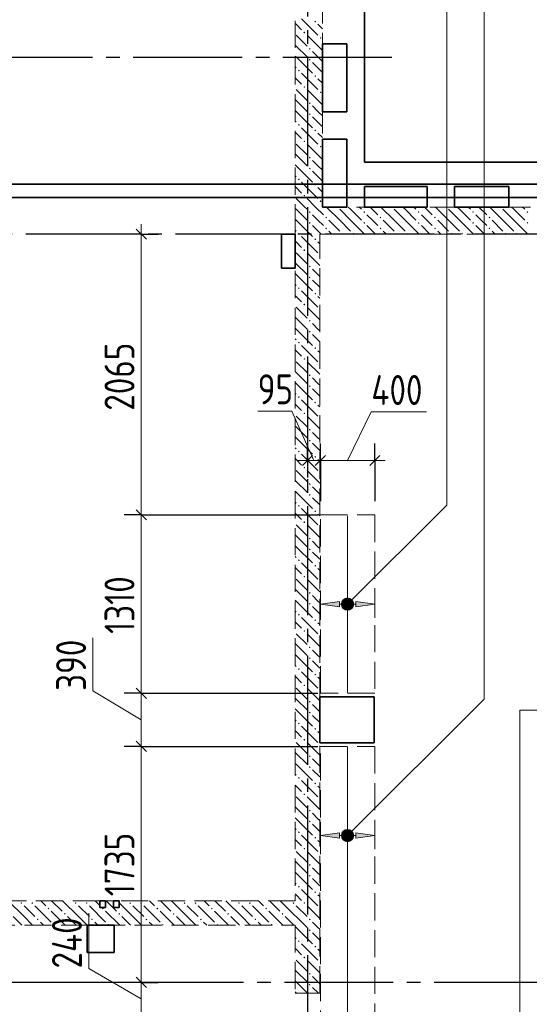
# Model space of a CAD drawing. Header units: millimetres. Extents: x 0 to 64958, y 0 to 42000.
# Tile 28 of 31: x 40565 to 44310, y 28639 to 35877. Entities that reach past the tile are written whole.
import ezdxf

# ---------------------------------------------------------------- set-up
doc = ezdxf.new("R2010")
doc.units = ezdxf.units.MM
doc.linetypes.add('______2', pattern=[270, 200, -70])
doc.linetypes.add('______5', pattern=[1100, 800, -100, 100, -100])
for name, color, linetype, lineweight in [('Standard', 7, 'Continuous', 25), ('ДОП Верх по У', 7, 'Continuous', 25), ('Оси', 40, '______5', 18), ('Позиционная метка номер позиции', 7, 'Continuous', 13), ('Примечания', 7, 'Continuous', 25)]:
    doc.layers.add(name, color=color, linetype=linetype, lineweight=lineweight)
doc.layers.add('ЖБ Перекрытие верхний уровень', color=7, linetype='Continuous', lineweight=25, true_color=0xe0e0ff)
doc.layers.add('ЖБ Стена верхний уровень', color=7, linetype='Continuous', lineweight=25, true_color=0x006e00)
doc.styles.add('GOST 2.304-81', font='txt')

msp = doc.modelspace()

# ---------------------------------------------------------------- hatches: boundary and pattern name
at = {"layer": 'ДОП Верх по У', "linetype": 'Continuous', "lineweight": 13, "transparency": 33554687}
for points in [[(42915, 31561), (42775, 31581), (42915, 31601)], [(42915, 29859), (42775, 29879), (42915, 29899)]]:
    msp.add_hatch(color=7, dxfattribs=at).paths.add_polyline_path(points, flags=16)
for points in [[(42942.7, 31562.2), (42942.7, 31599.7), (42937.5, 31581)], [(42942.7, 31599.7), (42956.2, 31548.7), (42956.2, 31613.2)], [(42942.7, 31599.7), (42942.7, 31562.2), (42956.2, 31548.7)], [(42956.2, 31613.2), (42975, 31543.5), (42975, 31618.5)], [(42956.2, 31613.2), (42956.2, 31548.7), (42975, 31543.5)], [(42975, 31618.5), (42975, 31543.5), (42993.7, 31548.7)], [(42975, 31618.5), (42993.7, 31548.7), (42993.7, 31613.2)], [(42993.7, 31613.2), (42993.7, 31548.7), (43007.2, 31562.2)], [(42993.7, 31613.2), (43007.2, 31562.2), (43007.2, 31599.7)], [(43007.2, 31599.7), (43007.2, 31562.2), (43012.5, 31581)], [(43035, 31561), (43175, 31581), (43035, 31601)], [(42942.7, 29860.2), (42942.7, 29897.7), (42937.5, 29879)], [(42942.7, 29897.7), (42956.2, 29846.7), (42956.2, 29911.2)], [(42942.7, 29897.7), (42942.7, 29860.2), (42956.2, 29846.7)], [(42956.2, 29911.2), (42975, 29841.5), (42975, 29916.5)], [(42956.2, 29911.2), (42956.2, 29846.7), (42975, 29841.5)], [(42975, 29916.5), (42975, 29841.5), (42993.7, 29846.7)], [(42975, 29916.5), (42993.7, 29846.7), (42993.7, 29911.2)], [(42993.7, 29911.2), (42993.7, 29846.7), (43007.2, 29860.2)], [(42993.7, 29911.2), (43007.2, 29860.2), (43007.2, 29897.7)], [(43007.2, 29897.7), (43007.2, 29860.2), (43012.5, 29879)], [(43035, 29859), (43175, 29879), (43035, 29899)]]:
    msp.add_hatch(color=7, dxfattribs=at).paths.add_polyline_path(points)
at = {"layer": 'ЖБ Стена верхний уровень', "linetype": 'Continuous', "lineweight": 18, "transparency": 33554687}
for points in [[(42730.5, 35863.1), (42737, 35869.6), (42743.5, 35863.1), (42737, 35856.6)], [(42650.5, 35783.1), (42657, 35789.6), (42663.5, 35783.1), (42657, 35776.6)], [(42770.5, 35743.1), (42777, 35749.6), (42783.4, 35743.1), (42777, 35736.6)], [(42690.5, 35663.1), (42696.9, 35669.6), (42703.4, 35663.1), (42696.9, 35656.6)], [(42690.5, 35583.1), (42696.9, 35589.6), (42703.4, 35583.1), (42696.9, 35576.6)], [(42610.4, 35503.1), (42616.9, 35509.6), (42623.4, 35503.1), (42616.9, 35496.6)], [(42730.5, 35463.1), (42737, 35469.6), (42743.5, 35463.1), (42737, 35456.6)], [(42650.5, 35383.1), (42657, 35389.6), (42663.5, 35383.1), (42657, 35376.6)], [(42770.5, 35343.1), (42777, 35349.6), (42783.4, 35343.1), (42777, 35336.6)], [(42690.5, 35263.1), (42696.9, 35269.6), (42703.4, 35263.1), (42696.9, 35256.6)], [(42690.5, 35183.1), (42696.9, 35189.6), (42703.4, 35183.1), (42696.9, 35176.6)], [(42610.4, 35103.1), (42616.9, 35109.6), (42623.4, 35103.1), (42616.9, 35096.6)], [(42730.5, 35063.1), (42737, 35069.6), (42743.5, 35063.1), (42737, 35056.6)], [(42650.5, 34983.1), (42657, 34989.6), (42663.5, 34983.1), (42657, 34976.6)], [(42770.5, 34943.1), (42777, 34949.6), (42783.4, 34943.1), (42777, 34936.6)], [(42690.5, 34863.1), (42696.9, 34869.6), (42703.4, 34863.1), (42696.9, 34856.6)], [(42690.5, 34783.1), (42696.9, 34789.6), (42703.4, 34783.1), (42696.9, 34776.6)], [(42610.4, 34703.1), (42616.9, 34709.6), (42623.4, 34703.1), (42616.9, 34696.6)], [(42730.5, 34663.1), (42737, 34669.6), (42743.5, 34663.1), (42737, 34656.6)], [(42650.5, 34583.1), (42657, 34589.6), (42663.5, 34583.1), (42657, 34576.6)], [(42770.5, 34543.1), (42777, 34549.6), (42783.4, 34543.1), (42777, 34536.6)], [(42690.5, 34463.1), (42696.9, 34469.6), (42703.4, 34463.1), (42696.9, 34456.6)], [(42900.3, 34500), (42896.9, 34496.6), (42893.6, 34500)], [(43090.5, 34463.1), (43096.9, 34469.6), (43103.4, 34463.1), (43096.9, 34456.6)], [(43300.3, 34500), (43296.9, 34496.6), (43293.6, 34500)], [(43490.5, 34463.1), (43496.9, 34469.6), (43503.4, 34463.1), (43496.9, 34456.6)], [(43700.3, 34500), (43696.9, 34496.6), (43693.6, 34500)], [(43890.4, 34463.1), (43896.9, 34469.6), (43903.4, 34463.1), (43896.9, 34456.6)], [(44100.3, 34500), (44096.9, 34496.6), (44093.6, 34500)], [(44290.4, 34463.1), (44296.9, 34469.6), (44303.4, 34463.1), (44296.9, 34456.6)], [(42690.5, 34383.1), (42696.9, 34389.6), (42703.4, 34383.1), (42696.9, 34376.6)], [(42810.4, 34423.1), (42816.9, 34429.6), (42823.4, 34423.1), (42816.9, 34416.6)], [(43090.5, 34383.1), (43096.9, 34389.6), (43103.4, 34383.1), (43096.9, 34376.6)], [(43210.4, 34423.1), (43216.9, 34429.6), (43223.4, 34423.1), (43216.9, 34416.6)], [(43490.5, 34383.1), (43496.9, 34389.6), (43503.4, 34383.1), (43496.9, 34376.6)], [(43610.4, 34423.1), (43616.9, 34429.6), (43623.4, 34423.1), (43616.9, 34416.6)], [(43890.4, 34383.1), (43896.9, 34389.6), (43903.4, 34383.1), (43896.9, 34376.6)], [(44010.4, 34423.1), (44016.9, 34429.6), (44023.4, 34423.1), (44016.9, 34416.6)], [(44290.4, 34383.1), (44296.9, 34389.6), (44303.4, 34383.1), (44296.9, 34376.6)], [(42810.4, 34343.1), (42816.9, 34349.6), (42823.4, 34343.1), (42816.9, 34336.6)], [(43210.4, 34343.1), (43216.9, 34349.6), (43223.4, 34343.1), (43216.9, 34336.6)], [(43610.4, 34343.1), (43616.9, 34349.6), (43623.4, 34343.1), (43616.9, 34336.6)], [(44010.4, 34343.1), (44016.9, 34349.6), (44023.4, 34343.1), (44016.9, 34336.6)], [(42610.4, 34303.1), (42616.9, 34309.6), (42623.4, 34303.1), (42620.3, 34300), (42613.6, 34300)], [(42620.3, 34300), (42616.9, 34296.6), (42613.6, 34300)], [(42730.5, 34263.1), (42737, 34269.6), (42743.5, 34263.1), (42737, 34256.6)], [(42930.5, 34303.1), (42937, 34309.6), (42943.5, 34303.1), (42940.3, 34300), (42933.6, 34300)], [(43010.4, 34303.1), (43016.9, 34309.6), (43023.4, 34303.1), (43020.3, 34300), (43013.6, 34300)], [(43330.5, 34303.1), (43337, 34309.6), (43343.5, 34303.1), (43340.3, 34300), (43333.6, 34300)], [(43410.4, 34303.1), (43416.9, 34309.6), (43423.4, 34303.1), (43420.3, 34300), (43413.6, 34300)], [(43730.5, 34303.1), (43737, 34309.6), (43743.5, 34303.1), (43740.3, 34300), (43733.6, 34300)], [(43810.4, 34303.1), (43816.9, 34309.6), (43823.4, 34303.1), (43820.3, 34300), (43813.6, 34300)], [(44130.5, 34303.1), (44137, 34309.6), (44143.5, 34303.1), (44140.3, 34300), (44133.6, 34300)], [(44210.4, 34303.1), (44216.9, 34309.6), (44223.4, 34303.1), (44220.3, 34300), (44213.6, 34300)], [(42650.5, 34183.1), (42657, 34189.6), (42663.5, 34183.1), (42657, 34176.6)], [(42690.5, 34063.1), (42696.9, 34069.6), (42703.4, 34063.1), (42696.9, 34056.6)], [(42690.5, 33983.1), (42696.9, 33989.6), (42703.4, 33983.1), (42696.9, 33976.6)], [(42610.4, 33903.1), (42616.9, 33909.6), (42623.4, 33903.1), (42616.9, 33896.6)], [(42730.5, 33863.1), (42737, 33869.6), (42743.5, 33863.1), (42737, 33856.6)], [(42650.5, 33783.1), (42657, 33789.6), (42663.5, 33783.1), (42657, 33776.6)], [(42690.5, 33663.1), (42696.9, 33669.6), (42703.4, 33663.1), (42696.9, 33656.6)], [(42690.5, 33583.1), (42696.9, 33589.6), (42703.4, 33583.1), (42696.9, 33576.6)], [(42610.4, 33503.1), (42616.9, 33509.6), (42623.4, 33503.1), (42616.9, 33496.6)], [(42730.5, 33463.1), (42737, 33469.6), (42743.5, 33463.1), (42737, 33456.6)], [(42650.5, 33383.1), (42657, 33389.6), (42663.5, 33383.1), (42657, 33376.6)], [(42690.5, 33263.1), (42696.9, 33269.6), (42703.4, 33263.1), (42696.9, 33256.6)], [(42690.5, 33183.1), (42696.9, 33189.6), (42703.4, 33183.1), (42696.9, 33176.6)], [(42610.4, 33103.1), (42616.9, 33109.6), (42623.4, 33103.1), (42616.9, 33096.6)], [(42730.5, 33063.1), (42737, 33069.6), (42743.5, 33063.1), (42737, 33056.6)], [(42650.5, 32983.1), (42657, 32989.6), (42663.5, 32983.1), (42657, 32976.6)], [(42690.5, 32863.1), (42696.9, 32869.6), (42703.4, 32863.1), (42696.9, 32856.6)], [(42690.5, 32783.1), (42696.9, 32789.6), (42703.4, 32783.1), (42696.9, 32776.6)], [(42610.4, 32703.1), (42616.9, 32709.6), (42623.4, 32703.1), (42616.9, 32696.6)], [(42730.5, 32663.1), (42737, 32669.6), (42743.5, 32663.1), (42737, 32656.6)], [(42650.5, 32583.1), (42657, 32589.6), (42663.5, 32583.1), (42657, 32576.6)], [(42690.5, 32463.1), (42696.9, 32469.6), (42703.4, 32463.1), (42696.9, 32456.6)], [(42690.5, 32383.1), (42696.9, 32389.6), (42703.4, 32383.1), (42696.9, 32376.6)], [(42610.4, 32303.1), (42616.9, 32309.6), (42623.4, 32303.1), (42616.9, 32296.6)], [(42730.5, 32263.1), (42737, 32269.6), (42743.5, 32263.1), (42737, 32256.6)], [(42650.5, 32183.1), (42657, 32189.6), (42663.5, 32183.1), (42657, 32176.6)], [(42690.5, 32063.1), (42696.9, 32069.6), (42703.4, 32063.1), (42696.9, 32056.6)], [(42690.5, 31983.1), (42696.9, 31989.6), (42703.4, 31983.1), (42696.9, 31976.6)], [(42610.4, 31903.1), (42616.9, 31909.6), (42623.4, 31903.1), (42616.9, 31896.6)], [(42730.5, 31863.1), (42737, 31869.6), (42743.5, 31863.1), (42737, 31856.6)], [(42650.5, 31783.1), (42657, 31789.6), (42663.5, 31783.1), (42657, 31776.6)], [(42690.5, 31663.1), (42696.9, 31669.6), (42703.4, 31663.1), (42696.9, 31656.6)], [(42690.5, 31583.1), (42696.9, 31589.6), (42703.4, 31583.1), (42696.9, 31576.6)], [(42610.4, 31503.1), (42616.9, 31509.6), (42623.4, 31503.1), (42616.9, 31496.6)], [(42730.5, 31463.1), (42737, 31469.6), (42743.5, 31463.1), (42737, 31456.6)], [(42650.5, 31383.1), (42657, 31389.6), (42663.5, 31383.1), (42657, 31376.6)], [(42690.5, 31263.1), (42696.9, 31269.6), (42703.4, 31263.1), (42696.9, 31256.6)], [(42690.5, 31183.1), (42696.9, 31189.6), (42703.4, 31183.1), (42696.9, 31176.6)], [(42610.4, 31103.1), (42616.9, 31109.6), (42623.4, 31103.1), (42616.9, 31096.6)], [(42730.5, 31063.1), (42737, 31069.6), (42743.5, 31063.1), (42737, 31056.6)], [(42650.5, 30983.1), (42657, 30989.6), (42663.5, 30983.1), (42657, 30976.6)], [(42690.5, 30863.1), (42696.9, 30869.6), (42703.4, 30863.1), (42696.9, 30856.6)], [(42690.5, 30783.1), (42696.9, 30789.6), (42703.4, 30783.1), (42696.9, 30776.6)], [(42610.4, 30703.1), (42616.9, 30709.6), (42623.4, 30703.1), (42616.9, 30696.6)], [(42730.5, 30663.1), (42737, 30669.6), (42743.5, 30663.1), (42737, 30656.6)], [(42650.5, 30583.1), (42657, 30589.6), (42663.5, 30583.1), (42657, 30576.6)], [(42690.5, 30463.1), (42696.9, 30469.6), (42703.4, 30463.1), (42696.9, 30456.6)], [(42690.5, 30383.1), (42696.9, 30389.6), (42703.4, 30383.1), (42696.9, 30376.6)], [(42610.4, 30303.1), (42616.9, 30309.6), (42623.4, 30303.1), (42616.9, 30296.6)], [(42730.5, 30263.1), (42737, 30269.6), (42743.5, 30263.1), (42737, 30256.6)], [(42650.5, 30183.1), (42657, 30189.6), (42663.5, 30183.1), (42657, 30176.6)], [(42690.5, 30063.1), (42696.9, 30069.6), (42703.4, 30063.1), (42696.9, 30056.6)], [(42690.5, 29983.1), (42696.9, 29989.6), (42703.4, 29983.1), (42696.9, 29976.6)], [(42610.4, 29903.1), (42616.9, 29909.6), (42623.4, 29903.1), (42616.9, 29896.6)], [(42730.5, 29863.1), (42737, 29869.6), (42743.5, 29863.1), (42737, 29856.6)], [(42650.5, 29783.1), (42657, 29789.6), (42663.5, 29783.1), (42657, 29776.6)], [(42690.5, 29663.1), (42696.9, 29669.6), (42703.4, 29663.1), (42696.9, 29656.6)], [(42690.5, 29583.1), (42696.9, 29589.6), (42703.4, 29583.1), (42696.9, 29576.6)], [(42610.4, 29503.1), (42616.9, 29509.6), (42623.4, 29503.1), (42616.9, 29496.6)], [(42730.5, 29463.1), (42737, 29469.6), (42743.5, 29463.1), (42737, 29456.6)], [(40570.5, 29383.1), (40577, 29389.6), (40583.4, 29383.1), (40577, 29376.6)], [(40650.5, 29383.1), (40657, 29389.6), (40663.5, 29383.1), (40657, 29376.6)], [(40970.5, 29383.1), (40977, 29389.6), (40983.4, 29383.1), (40977, 29376.6)], [(41050.5, 29383.1), (41057, 29389.6), (41063.5, 29383.1), (41057, 29376.6)], [(41370.5, 29383.1), (41377, 29389.6), (41383.4, 29383.1), (41377, 29376.6)], [(41450.5, 29383.1), (41457, 29389.6), (41463.5, 29383.1), (41457, 29376.6)], [(41770.5, 29383.1), (41777, 29389.6), (41783.4, 29383.1), (41777, 29376.6)], [(41850.5, 29383.1), (41857, 29389.6), (41863.5, 29383.1), (41857, 29376.6)], [(42170.5, 29383.1), (42177, 29389.6), (42183.4, 29383.1), (42177, 29376.6)], [(42250.5, 29383.1), (42257, 29389.6), (42263.5, 29383.1), (42257, 29376.6)], [(42570.5, 29383.1), (42577, 29389.6), (42583.4, 29383.1), (42577, 29376.6)], [(42650.5, 29383.1), (42657, 29389.6), (42663.5, 29383.1), (42657, 29376.6)], [(40770.5, 29343.1), (40777, 29349.6), (40783.4, 29343.1), (40777, 29336.6)], [(41170.5, 29343.1), (41177, 29349.6), (41183.4, 29343.1), (41177, 29336.6)], [(41570.5, 29343.1), (41577, 29349.6), (41583.4, 29343.1), (41577, 29336.6)], [(41970.5, 29343.1), (41977, 29349.6), (41983.4, 29343.1), (41977, 29336.6)], [(42370.5, 29343.1), (42377, 29349.6), (42383.4, 29343.1), (42377, 29336.6)], [(40690.5, 29263.1), (40696.9, 29269.6), (40703.4, 29263.1), (40696.9, 29256.6)], [(40890.5, 29303.1), (40896.9, 29309.6), (40903.4, 29303.1), (40896.9, 29296.6)], [(41090.5, 29263.1), (41096.9, 29269.6), (41103.4, 29263.1), (41096.9, 29256.6)], [(41290.5, 29303.1), (41296.9, 29309.6), (41303.4, 29303.1), (41296.9, 29296.6)], [(41490.5, 29263.1), (41496.9, 29269.6), (41503.4, 29263.1), (41496.9, 29256.6)], [(41690.5, 29303.1), (41696.9, 29309.6), (41703.4, 29303.1), (41696.9, 29296.6)], [(41890.5, 29263.1), (41896.9, 29269.6), (41903.4, 29263.1), (41896.9, 29256.6)], [(42090.5, 29303.1), (42096.9, 29309.6), (42103.4, 29303.1), (42096.9, 29296.6)], [(42290.5, 29263.1), (42296.9, 29269.6), (42303.4, 29263.1), (42296.9, 29256.6)], [(42490.5, 29303.1), (42496.9, 29309.6), (42503.4, 29303.1), (42496.9, 29296.6)], [(42690.5, 29263.1), (42696.9, 29269.6), (42703.4, 29263.1), (42696.9, 29256.6)], [(40810.4, 29223.1), (40816.9, 29229.6), (40823.4, 29223.1), (40820.3, 29220), (40813.6, 29220)], [(41210.4, 29223.1), (41216.9, 29229.6), (41223.4, 29223.1), (41220.3, 29220), (41213.6, 29220)], [(41610.4, 29223.1), (41616.9, 29229.6), (41623.4, 29223.1), (41620.3, 29220), (41613.6, 29220)], [(42010.4, 29223.1), (42016.9, 29229.6), (42023.4, 29223.1), (42020.3, 29220), (42013.6, 29220)], [(42410.4, 29223.1), (42416.9, 29229.6), (42423.4, 29223.1), (42420.3, 29220), (42413.6, 29220)], [(42690.5, 29183.1), (42696.9, 29189.6), (42703.4, 29183.1), (42696.9, 29176.6)], [(42610.4, 29103.1), (42616.9, 29109.6), (42623.4, 29103.1), (42616.9, 29096.6)], [(42730.5, 29063.1), (42737, 29069.6), (42743.5, 29063.1), (42737, 29056.6)], [(42650.5, 28983.1), (42657, 28989.6), (42663.5, 28983.1), (42657, 28976.6)], [(42690.5, 28863.1), (42696.9, 28869.6), (42703.4, 28863.1), (42696.9, 28856.6)], [(42690.5, 28783.1), (42696.9, 28789.6), (42703.4, 28783.1), (42696.9, 28776.6)]]:
    msp.add_hatch(color=7, dxfattribs=at).paths.add_polyline_path(points, flags=16)
at = {"layer": 'Позиционная метка номер позиции', "linetype": 'Continuous', "lineweight": 13, "transparency": 33554687}
for points in [[(42931.7, 31592.5), (43006.8, 31549.2), (42943.2, 31612.8)], [(42931.7, 31569.5), (42986.5, 31537.7), (42931.7, 31592.5)], [(42931.7, 31592.5), (42986.5, 31537.7), (43006.8, 31549.2)], [(42963.5, 31537.7), (42931.7, 31569.5), (42943.2, 31549.2)], [(42931.7, 31569.5), (42963.5, 31537.7), (42986.5, 31537.7)], [(42943.2, 31612.8), (43018.3, 31569.5), (42963.5, 31624.3)], [(42943.2, 31612.8), (43006.8, 31549.2), (43018.3, 31569.5)], [(42963.5, 31624.3), (43018.3, 31569.5), (43018.3, 31592.5)], [(42963.5, 31624.3), (43018.3, 31592.5), (42986.5, 31624.3)], [(42986.5, 31624.3), (43018.3, 31592.5), (43006.8, 31612.8)], [(42931.7, 29890.5), (43006.8, 29847.2), (42943.2, 29910.8)], [(42943.2, 29910.8), (43018.3, 29867.5), (42963.5, 29922.3)], [(42943.2, 29910.8), (43006.8, 29847.2), (43018.3, 29867.5)], [(42963.5, 29922.3), (43018.3, 29867.5), (43018.3, 29890.5)], [(42963.5, 29922.3), (43018.3, 29890.5), (42986.5, 29922.3)], [(42986.5, 29922.3), (43018.3, 29890.5), (43006.8, 29910.8)], [(42931.7, 29867.5), (42986.5, 29835.7), (42931.7, 29890.5)], [(42931.7, 29890.5), (42986.5, 29835.7), (43006.8, 29847.2)], [(42963.5, 29835.7), (42931.7, 29867.5), (42943.2, 29847.2)], [(42931.7, 29867.5), (42963.5, 29835.7), (42986.5, 29835.7)]]:
    msp.add_hatch(color=7, dxfattribs=at).paths.add_polyline_path(points)

# ---------------------------------------------------------------- linework, layer by layer
at = {"layer": 'Standard', "color": 7, "linetype": 'Continuous', "lineweight": 25, "transparency": 33554687}
for p, q in [((41421.3, 34337.5), (41496.3, 34262.5)), ((42717.5, 32674.5), (42642.5, 32599.5)), ((42812.5, 32674.5), (42737.5, 32599.5)), ((43212.5, 32674.5), (43137.5, 32599.5)), ((41421.3, 32274.5), (41496.3, 32199.5)), ((41421.3, 30962.5), (41496.3, 30887.5)), ((41421.3, 30572.5), (41496.3, 30497.5)), ((41421.3, 28837.5), (41496.3, 28762.5))]:
    msp.add_line(p, q, dxfattribs=at)
at = {"layer": 'Standard', "color": 7, "linetype": 'Continuous', "lineweight": 13, "transparency": 33554687}
for p, q in [((41458.8, 34300), (41458.8, 34375)), ((42564.5, 33000.1), (42314.4, 33000.1)), ((42727.5, 32637), (42564.5, 33000.1)), ((42975, 32637), (43149.3, 32994.7)), ((43149.3, 32994.7), (43555.9, 32994.7)), ((42680, 32637), (42605, 32637)), ((42775, 32637), (42680, 32637)), ((43175, 32637), (42775, 32637)), ((43175, 32637), (43250, 32637)), ((41458.8, 32237), (41458.8, 30925)), ((41102.9, 30942.7), (41102.9, 31333.7)), ((41458.8, 30730), (41102.9, 30942.7)), ((41458.8, 30925), (41458.8, 30535)), ((41458.8, 30535), (41458.8, 28800)), ((41072.7, 28902.1), (41072.7, 29308.8)), ((41458.8, 28680), (41072.7, 28902.1)), ((41458.8, 28800), (41458.8, 28560))]:
    msp.add_line(p, q, dxfattribs=at)
at = {"layer": 'Standard', "color": 251, "linetype": 'Continuous', "lineweight": -3, "true_color": 0x656565, "transparency": 33554687}
for p, q in [((41458.8, 34300), (41333.8, 34300)), ((41458.8, 34300), (41583.8, 34300)), ((41458.8, 34300), (41458.8, 34300)), ((42680, 32637), (42680, 32762)), ((42775, 32637), (42775, 32762)), ((43175, 32637), (43175, 32762)), ((42680, 32637), (42680, 32704.6)), ((42680, 32637), (42680, 32512)), ((42775, 32637), (42775, 32512)), ((42775, 32637), (42775, 32337)), ((43175, 32637), (43175, 32512)), ((43175, 32637), (43175, 32337)), ((41458.8, 32237), (41333.8, 32237)), ((41458.8, 32237), (41583.8, 32237)), ((41458.8, 32237), (42755, 32237)), ((41458.8, 30925), (41333.8, 30925)), ((41458.8, 30925), (41583.8, 30925)), ((41458.8, 30925), (42755, 30925)), ((41458.8, 30535), (41333.8, 30535)), ((41458.8, 30535), (41583.8, 30535)), ((41458.8, 30535), (42755, 30535)), ((41458.8, 28800), (41333.8, 28800)), ((41458.8, 28800), (41583.8, 28800))]:
    msp.add_line(p, q, dxfattribs=at)
at = {"layer": 'Standard', "color": 254, "linetype": 'Continuous', "lineweight": 35, "true_color": 0xc4c4ff, "transparency": 33554687}
for points in [[(7000, 19982), (49480, 19982), (49480, 34669), (7000, 34669), (7000, 19982)], [(7100, 20082), (49380, 20082), (49380, 34569), (7100, 34569), (7100, 20082)]]:
    msp.add_lwpolyline(points, dxfattribs=at)
at = {"layer": 'Standard', "color": 7, "linetype": 'Continuous', "lineweight": 13, "transparency": 33554687}
msp.add_lwpolyline([(41458.8, 34300), (41458.8, 32912.5), (41458.8, 32912.5), (41458.8, 32237)], dxfattribs=at)
at = {"layer": 'Standard', "color": 251, "linetype": 'Continuous', "lineweight": -3, "true_color": 0x656565, "transparency": 33554687}
msp.add_lwpolyline([(41458.8, 28800), (41441.8, 28800), (41441.8, 28800), (41441.8, 28800), (41441.8, 28800), (40939, 28800)], dxfattribs=at)
at = {"layer": 'ДОП Верх по У', "color": 7, "linetype": 'Continuous', "lineweight": 18, "transparency": 33554687}
for p, q in [((42975, 32230), (42975, 30932)), ((42975, 28129), (42975, 30529))]:
    msp.add_line(p, q, dxfattribs=at)
at = {"layer": 'ДОП Верх по У', "color": 251, "linetype": 'Continuous', "lineweight": 13, "true_color": 0x494949, "transparency": 33554687}
for p, q in [((42775, 31581), (42775, 31681)), ((43175, 31581), (43175, 31681)), ((42775, 31581), (42915, 31601)), ((42915, 31561), (42775, 31581)), ((42775, 31581), (42775, 31481)), ((42775, 31581), (42775, 31581)), ((42915, 31601), (42915, 31561)), ((42915, 31581), (42945, 31581)), ((42975, 31618.5), (42975, 31618.5)), ((43005, 31581), (43035, 31581)), ((43175, 31581), (43035, 31601)), ((43035, 31601), (43035, 31561)), ((43035, 31561), (43175, 31581)), ((43175, 31581), (43175, 31481)), ((43175, 31581), (43175, 31581)), ((42975, 31543.5), (42975, 31543.5)), ((42775, 29879), (42775, 29979)), ((43175, 29879), (43175, 29979)), ((42775, 29879), (42915, 29899)), ((42915, 29899), (42915, 29859)), ((42975, 29916.5), (42975, 29916.5)), ((43175, 29879), (43035, 29899)), ((43035, 29899), (43035, 29859)), ((42915, 29859), (42775, 29879)), ((42775, 29879), (42775, 29779)), ((42775, 29879), (42775, 29879)), ((42915, 29879), (42945, 29879)), ((42975, 29841.5), (42975, 29841.5)), ((43005, 29879), (43035, 29879)), ((43035, 29859), (43175, 29879)), ((43175, 29879), (43175, 29779)), ((43175, 29879), (43175, 29879))]:
    msp.add_line(p, q, dxfattribs=at)
for centre in [(42975, 31581), (42975, 29879)]:
    msp.add_circle(centre, 37.5, dxfattribs=at)
at = {"layer": 'ЖБ Перекрытие верхний уровень', "color": 7, "linetype": 'Continuous', "lineweight": 35, "transparency": 33554687}
for p, q in [((43100, 34830), (43100, 38800)), ((42790, 35700), (42970, 35700)), ((42790, 35200), (42790, 35700)), ((42970, 35700), (42970, 35200)), ((42970, 35200), (42790, 35200)), ((42790, 34500), (42790, 35000)), ((42790, 35000), (42970, 35000)), ((42970, 35000), (42970, 34500)), ((49710, 34830), (43100, 34830)), ((43100, 34500), (43100, 34650)), ((43100, 34650), (43560, 34650)), ((43560, 34650), (43560, 34500)), ((43760, 34500), (43760, 34650)), ((43760, 34650), (44160, 34650)), ((44160, 34650), (44160, 34500)), ((42970, 34500), (42790, 34500)), ((43560, 34500), (43100, 34500)), ((44160, 34500), (43760, 34500)), ((42590, 34300), (42490, 34300)), ((42490, 34300), (42490, 34050)), ((42590, 34050), (42590, 34300)), ((42490, 34050), (42590, 34050)), ((43170, 30900), (42770, 30900)), ((42770, 30900), (42770, 30560)), ((43170, 30560), (43170, 30900)), ((42770, 30560), (43170, 30560)), ((41195, 29400), (41155, 29400)), ((41155, 29400), (41155, 29350)), ((41195, 29350), (41195, 29400)), ((41295, 29400), (41255, 29400)), ((41255, 29400), (41255, 29350)), ((41295, 29350), (41295, 29400)), ((41155, 29350), (41195, 29350)), ((41255, 29350), (41295, 29350)), ((41260, 29220), (41060, 29220)), ((41060, 29220), (41060, 29020)), ((41260, 29020), (41260, 29220)), ((41060, 29020), (41260, 29020))]:
    msp.add_line(p, q, dxfattribs=at)
at = {"layer": 'ЖБ Стена верхний уровень', "color": 251, "linetype": '______2', "lineweight": 13, "true_color": 0x656565, "transparency": 33554687}
for p, q in [((42790, 34500), (42790, 36340)), ((42590, 36140), (42590, 34500)), ((42590, 34500), (42590, 34300)), ((49180, 34500), (42790, 34500)), ((42590, 34300), (42590, 29400)), ((42770, 34300), (49180, 34300)), ((42770, 28720), (42770, 34300)), ((41155, 29400), (40060, 29400)), ((41155, 29400), (41155, 29350)), ((41195, 29350), (41195, 29400)), ((41255, 29400), (41195, 29400)), ((41255, 29400), (41255, 29350)), ((41295, 29350), (41295, 29400)), ((42590, 29400), (41295, 29400)), ((41155, 29350), (41195, 29350)), ((41255, 29350), (41295, 29350)), ((40060, 29220), (42590, 29220)), ((42590, 29220), (42590, 28720)), ((42590, 28720), (42770, 28720))]:
    msp.add_line(p, q, dxfattribs=at)
at = {"layer": 'ЖБ Стена верхний уровень', "color": 9, "linetype": 'Continuous', "lineweight": 18, "true_color": 0xc7c7c7, "transparency": 33554687}
for p, q in [((42596.9, 35843.1), (42590, 35850.1)), ((42637, 35803.1), (42596.9, 35843.1)), ((42637, 35883.1), (42757, 35763.1)), ((42757, 35843.1), (42790, 35810.1)), ((42596.9, 35763.1), (42677, 35683.1)), ((42677, 35763.1), (42790, 35650.1)), ((42596.9, 35683.1), (42590, 35690.1)), ((42596.9, 35683.1), (42677, 35603.1)), ((42757, 35603.1), (42716.9, 35643.1)), ((42590, 35610.1), (42596.9, 35603.1)), ((42596.9, 35603.1), (42716.9, 35483.1)), ((42716.9, 35563.1), (42790, 35490.1)), ((42790, 35570.1), (42757, 35603.1)), ((42590, 35530.1), (42596.9, 35523.1)), ((42637, 35483.1), (42757, 35363.1)), ((42596.9, 35443.1), (42590, 35450.1)), ((42637, 35403.1), (42596.9, 35443.1)), ((42757, 35443.1), (42790, 35410.1)), ((42596.9, 35363.1), (42677, 35283.1)), ((42677, 35363.1), (42790, 35250.1)), ((42596.9, 35283.1), (42590, 35290.1)), ((42596.9, 35283.1), (42677, 35203.1)), ((42590, 35210.1), (42596.9, 35203.1)), ((42596.9, 35203.1), (42716.9, 35083.1)), ((42757, 35203.1), (42716.9, 35243.1)), ((42790, 35170.1), (42757, 35203.1)), ((42590, 35130.1), (42596.9, 35123.1)), ((42716.9, 35163.1), (42790, 35090.1)), ((42596.9, 35043.1), (42590, 35050.1)), ((42637, 35003.1), (42596.9, 35043.1)), ((42637, 35083.1), (42757, 34963.1)), ((42757, 35043.1), (42790, 35010.1)), ((42596.9, 34963.1), (42677, 34883.1)), ((42677, 34963.1), (42790, 34850.1)), ((42596.9, 34883.1), (42590, 34890.1)), ((42596.9, 34883.1), (42677, 34803.1)), ((42757, 34803.1), (42716.9, 34843.1)), ((42590, 34810.1), (42596.9, 34803.1)), ((42596.9, 34803.1), (42716.9, 34683.1)), ((42716.9, 34763.1), (42790, 34690.1)), ((42790, 34770.1), (42757, 34803.1)), ((42590, 34730.1), (42596.9, 34723.1)), ((42637, 34683.1), (42757, 34563.1)), ((42596.9, 34643.1), (42590, 34650.1)), ((42637, 34603.1), (42596.9, 34643.1)), ((42757, 34643.1), (42790, 34610.1)), ((42596.9, 34563.1), (42660.1, 34500)), ((42677, 34563.1), (42740.1, 34500)), ((42596.9, 34483.1), (42590, 34490.1)), ((42596.9, 34483.1), (42677, 34403.1)), ((42660.1, 34500), (42677, 34483.1)), ((42740.1, 34500), (42796.9, 34443.1)), ((42916.9, 34403.1), (42820.1, 34500)), ((42916.9, 34483.1), (42996.9, 34403.1)), ((42996.9, 34483.1), (42980.1, 34500)), ((42996.9, 34483.1), (43077, 34403.1)), ((43060.1, 34500), (43077, 34483.1)), ((43140.1, 34500), (43196.9, 34443.1)), ((43316.9, 34403.1), (43220.1, 34500)), ((43316.9, 34483.1), (43396.9, 34403.1)), ((43396.9, 34483.1), (43380.1, 34500)), ((43396.9, 34483.1), (43477, 34403.1)), ((43460.1, 34500), (43477, 34483.1)), ((43540.1, 34500), (43596.9, 34443.1)), ((43716.9, 34403.1), (43620.1, 34500)), ((43716.9, 34483.1), (43796.9, 34403.1)), ((43796.9, 34483.1), (43780.1, 34500)), ((43796.9, 34483.1), (43877, 34403.1)), ((43860.1, 34500), (43877, 34483.1)), ((43940.1, 34500), (43996.9, 34443.1)), ((44116.9, 34403.1), (44020.1, 34500)), ((44116.9, 34483.1), (44196.9, 34403.1)), ((44196.9, 34483.1), (44180.1, 34500)), ((44196.9, 34483.1), (44277, 34403.1)), ((44260.1, 34500), (44277, 34483.1)), ((42590, 34410.1), (42596.9, 34403.1)), ((42596.9, 34403.1), (42700.1, 34300)), ((42757, 34403.1), (42716.9, 34443.1)), ((42796.9, 34363.1), (42757, 34403.1)), ((42837, 34403.1), (42916.9, 34323.1)), ((42916.9, 34403.1), (42996.9, 34323.1)), ((42996.9, 34403.1), (43100.1, 34300)), ((43157, 34403.1), (43116.9, 34443.1)), ((43196.9, 34363.1), (43157, 34403.1)), ((43237, 34403.1), (43316.9, 34323.1)), ((43316.9, 34403.1), (43396.9, 34323.1)), ((43396.9, 34403.1), (43500.1, 34300)), ((43557, 34403.1), (43516.9, 34443.1)), ((43596.9, 34363.1), (43557, 34403.1)), ((43637, 34403.1), (43716.9, 34323.1)), ((43716.9, 34403.1), (43796.9, 34323.1)), ((43796.9, 34403.1), (43900.1, 34300)), ((43957, 34403.1), (43916.9, 34443.1)), ((43996.9, 34363.1), (43957, 34403.1)), ((44037, 34403.1), (44116.9, 34323.1)), ((44116.9, 34403.1), (44196.9, 34323.1)), ((44196.9, 34403.1), (44300.1, 34300)), ((42590, 34330.1), (42596.9, 34323.1)), ((42716.9, 34363.1), (42780.1, 34300)), ((42837, 34323.1), (42860.1, 34300)), ((43116.9, 34363.1), (43180.1, 34300)), ((43237, 34323.1), (43260.1, 34300)), ((43516.9, 34363.1), (43580.1, 34300)), ((43637, 34323.1), (43660.1, 34300)), ((43916.9, 34363.1), (43980.1, 34300)), ((44037, 34323.1), (44060.1, 34300)), ((42596.9, 34243.1), (42590, 34250.1)), ((42637, 34203.1), (42596.9, 34243.1)), ((42637, 34283.1), (42757, 34163.1)), ((42700.1, 34300), (42716.9, 34283.1)), ((42757, 34243.1), (42770, 34230.1)), ((42596.9, 34163.1), (42677, 34083.1)), ((42677, 34163.1), (42770, 34070.1)), ((42596.9, 34083.1), (42590, 34090.1)), ((42596.9, 34083.1), (42677, 34003.1)), ((42757, 34003.1), (42716.9, 34043.1)), ((42590, 34010.1), (42596.9, 34003.1)), ((42596.9, 34003.1), (42716.9, 33883.1)), ((42716.9, 33963.1), (42770, 33910.1)), ((42770, 33990.1), (42757, 34003.1)), ((42590, 33930.1), (42596.9, 33923.1)), ((42637, 33883.1), (42757, 33763.1)), ((42596.9, 33843.1), (42590, 33850.1)), ((42637, 33803.1), (42596.9, 33843.1)), ((42757, 33843.1), (42770, 33830.1)), ((42596.9, 33763.1), (42677, 33683.1)), ((42677, 33763.1), (42770, 33670.1)), ((42596.9, 33683.1), (42590, 33690.1)), ((42596.9, 33683.1), (42677, 33603.1)), ((42590, 33610.1), (42596.9, 33603.1)), ((42596.9, 33603.1), (42716.9, 33483.1)), ((42757, 33603.1), (42716.9, 33643.1)), ((42770, 33590.1), (42757, 33603.1)), ((42590, 33530.1), (42596.9, 33523.1)), ((42716.9, 33563.1), (42770, 33510.1)), ((42596.9, 33443.1), (42590, 33450.1)), ((42637, 33403.1), (42596.9, 33443.1)), ((42637, 33483.1), (42757, 33363.1)), ((42757, 33443.1), (42770, 33430.1)), ((42596.9, 33363.1), (42677, 33283.1)), ((42677, 33363.1), (42770, 33270.1)), ((42596.9, 33283.1), (42590, 33290.1)), ((42596.9, 33283.1), (42677, 33203.1)), ((42757, 33203.1), (42716.9, 33243.1)), ((42590, 33210.1), (42596.9, 33203.1)), ((42596.9, 33203.1), (42716.9, 33083.1)), ((42716.9, 33163.1), (42770, 33110.1)), ((42770, 33190.1), (42757, 33203.1)), ((42590, 33130.1), (42596.9, 33123.1)), ((42637, 33083.1), (42757, 32963.1)), ((42596.9, 33043.1), (42590, 33050.1)), ((42637, 33003.1), (42596.9, 33043.1)), ((42757, 33043.1), (42770, 33030.1)), ((42596.9, 32963.1), (42677, 32883.1)), ((42677, 32963.1), (42770, 32870.1)), ((42596.9, 32883.1), (42590, 32890.1)), ((42596.9, 32883.1), (42677, 32803.1)), ((42590, 32810.1), (42596.9, 32803.1)), ((42596.9, 32803.1), (42716.9, 32683.1)), ((42757, 32803.1), (42716.9, 32843.1)), ((42770, 32790.1), (42757, 32803.1)), ((42590, 32730.1), (42596.9, 32723.1)), ((42716.9, 32763.1), (42770, 32710.1)), ((42596.9, 32643.1), (42590, 32650.1)), ((42637, 32683.1), (42757, 32563.1)), ((42637, 32603.1), (42596.9, 32643.1)), ((42757, 32643.1), (42770, 32630.1)), ((42596.9, 32563.1), (42677, 32483.1)), ((42677, 32563.1), (42770, 32470.1)), ((42596.9, 32483.1), (42590, 32490.1)), ((42596.9, 32483.1), (42677, 32403.1)), ((42757, 32403.1), (42716.9, 32443.1)), ((42590, 32410.1), (42596.9, 32403.1)), ((42596.9, 32403.1), (42716.9, 32283.1)), ((42716.9, 32363.1), (42770, 32310.1)), ((42770, 32390.1), (42757, 32403.1)), ((42590, 32330.1), (42596.9, 32323.1)), ((42596.9, 32243.1), (42590, 32250.1)), ((42637, 32203.1), (42596.9, 32243.1)), ((42637, 32283.1), (42757, 32163.1)), ((42757, 32243.1), (42770, 32230.1)), ((42596.9, 32163.1), (42677, 32083.1)), ((42677, 32163.1), (42770, 32070.1)), ((42596.9, 32083.1), (42590, 32090.1)), ((42596.9, 32083.1), (42677, 32003.1)), ((42590, 32010.1), (42596.9, 32003.1)), ((42596.9, 32003.1), (42716.9, 31883.1)), ((42757, 32003.1), (42716.9, 32043.1)), ((42770, 31990.1), (42757, 32003.1)), ((42590, 31930.1), (42596.9, 31923.1)), ((42716.9, 31963.1), (42770, 31910.1)), ((42596.9, 31843.1), (42590, 31850.1)), ((42637, 31883.1), (42757, 31763.1)), ((42637, 31803.1), (42596.9, 31843.1)), ((42757, 31843.1), (42770, 31830.1)), ((42596.9, 31763.1), (42677, 31683.1)), ((42677, 31763.1), (42770, 31670.1)), ((42596.9, 31683.1), (42590, 31690.1)), ((42596.9, 31683.1), (42677, 31603.1)), ((42757, 31603.1), (42716.9, 31643.1)), ((42590, 31610.1), (42596.9, 31603.1)), ((42596.9, 31603.1), (42716.9, 31483.1)), ((42716.9, 31563.1), (42770, 31510.1)), ((42770, 31590.1), (42757, 31603.1)), ((42590, 31530.1), (42596.9, 31523.1)), ((42596.9, 31443.1), (42590, 31450.1)), ((42637, 31403.1), (42596.9, 31443.1)), ((42637, 31483.1), (42757, 31363.1)), ((42757, 31443.1), (42770, 31430.1)), ((42596.9, 31363.1), (42677, 31283.1)), ((42677, 31363.1), (42770, 31270.1)), ((42596.9, 31283.1), (42590, 31290.1)), ((42596.9, 31283.1), (42677, 31203.1)), ((42590, 31210.1), (42596.9, 31203.1)), ((42596.9, 31203.1), (42716.9, 31083.1)), ((42757, 31203.1), (42716.9, 31243.1)), ((42770, 31190.1), (42757, 31203.1)), ((42590, 31130.1), (42596.9, 31123.1)), ((42716.9, 31163.1), (42770, 31110.1)), ((42637, 31083.1), (42757, 30963.1)), ((42596.9, 31043.1), (42590, 31050.1)), ((42637, 31003.1), (42596.9, 31043.1)), ((42757, 31043.1), (42770, 31030.1)), ((42596.9, 30963.1), (42677, 30883.1)), ((42677, 30963.1), (42770, 30870.1)), ((42596.9, 30883.1), (42590, 30890.1)), ((42596.9, 30883.1), (42677, 30803.1)), ((42757, 30803.1), (42716.9, 30843.1)), ((42590, 30810.1), (42596.9, 30803.1)), ((42596.9, 30803.1), (42716.9, 30683.1)), ((42770, 30790.1), (42757, 30803.1)), ((42590, 30730.1), (42596.9, 30723.1)), ((42716.9, 30763.1), (42770, 30710.1)), ((42596.9, 30643.1), (42590, 30650.1)), ((42637, 30603.1), (42596.9, 30643.1)), ((42637, 30683.1), (42757, 30563.1)), ((42757, 30643.1), (42770, 30630.1)), ((42596.9, 30563.1), (42677, 30483.1)), ((42677, 30563.1), (42770, 30470.1)), ((42596.9, 30483.1), (42590, 30490.1)), ((42596.9, 30483.1), (42677, 30403.1)), ((42590, 30410.1), (42596.9, 30403.1)), ((42596.9, 30403.1), (42716.9, 30283.1)), ((42757, 30403.1), (42716.9, 30443.1)), ((42770, 30390.1), (42757, 30403.1)), ((42590, 30330.1), (42596.9, 30323.1)), ((42716.9, 30363.1), (42770, 30310.1)), ((42637, 30283.1), (42757, 30163.1)), ((42596.9, 30243.1), (42590, 30250.1)), ((42637, 30203.1), (42596.9, 30243.1)), ((42757, 30243.1), (42770, 30230.1)), ((42596.9, 30163.1), (42677, 30083.1)), ((42677, 30163.1), (42770, 30070.1)), ((42596.9, 30083.1), (42590, 30090.1)), ((42596.9, 30083.1), (42677, 30003.1)), ((42757, 30003.1), (42716.9, 30043.1)), ((42590, 30010.1), (42596.9, 30003.1)), ((42596.9, 30003.1), (42716.9, 29883.1)), ((42770, 29990.1), (42757, 30003.1)), ((42590, 29930.1), (42596.9, 29923.1)), ((42716.9, 29963.1), (42770, 29910.1)), ((42596.9, 29843.1), (42590, 29850.1)), ((42637, 29803.1), (42596.9, 29843.1)), ((42637, 29883.1), (42757, 29763.1)), ((42757, 29843.1), (42770, 29830.1)), ((42596.9, 29763.1), (42677, 29683.1)), ((42677, 29763.1), (42770, 29670.1)), ((42596.9, 29683.1), (42590, 29690.1)), ((42596.9, 29683.1), (42677, 29603.1)), ((42590, 29610.1), (42596.9, 29603.1)), ((42757, 29603.1), (42716.9, 29643.1)), ((42596.9, 29603.1), (42716.9, 29483.1)), ((42716.9, 29563.1), (42770, 29510.1)), ((42770, 29590.1), (42757, 29603.1)), ((42590, 29530.1), (42596.9, 29523.1)), ((42637, 29483.1), (42757, 29363.1)), ((40596.9, 29283.1), (40480.1, 29400)), ((40720.1, 29400), (40757, 29363.1)), ((40800.1, 29400), (40877, 29323.1)), ((40996.9, 29283.1), (40880.1, 29400)), ((41120.1, 29400), (41155, 29365.1)), ((41200.1, 29400), (41277, 29323.1)), ((41520.1, 29400), (41557, 29363.1)), ((41600.1, 29400), (41677, 29323.1)), ((41796.9, 29283.1), (41680.1, 29400)), ((41920.1, 29400), (41957, 29363.1)), ((42000.1, 29400), (42077, 29323.1)), ((42196.9, 29283.1), (42080.1, 29400)), ((42320.1, 29400), (42357, 29363.1)), ((42400.1, 29400), (42477, 29323.1)), ((42590, 29290.1), (42480.1, 29400)), ((42596.9, 29443.1), (42590, 29450.1)), ((42637, 29403.1), (42596.9, 29443.1)), ((42757, 29443.1), (42770, 29430.1)), ((40596.9, 29363.1), (40677, 29283.1)), ((40677, 29363.1), (40796.9, 29243.1)), ((40900.1, 29220), (40796.9, 29323.1)), ((40996.9, 29363.1), (41077, 29283.1)), ((41077, 29363.1), (41196.9, 29243.1)), ((41300.1, 29220), (41196.9, 29323.1)), ((41396.9, 29283.1), (41295, 29385.1)), ((41396.9, 29363.1), (41477, 29283.1)), ((41477, 29363.1), (41596.9, 29243.1)), ((41700.1, 29220), (41596.9, 29323.1)), ((41796.9, 29363.1), (41877, 29283.1)), ((41877, 29363.1), (41996.9, 29243.1)), ((42100.1, 29220), (41996.9, 29323.1)), ((42196.9, 29363.1), (42277, 29283.1)), ((42277, 29363.1), (42396.9, 29243.1)), ((42500.1, 29220), (42396.9, 29323.1)), ((42596.9, 29363.1), (42677, 29283.1)), ((42677, 29363.1), (42770, 29270.1)), ((40516.9, 29283.1), (40580.1, 29220)), ((40596.9, 29283.1), (40660.1, 29220)), ((40916.9, 29283.1), (40980.1, 29220)), ((40996.9, 29283.1), (41060.1, 29220)), ((41316.9, 29283.1), (41380.1, 29220)), ((41396.9, 29283.1), (41460.1, 29220)), ((41716.9, 29283.1), (41780.1, 29220)), ((41796.9, 29283.1), (41860.1, 29220)), ((42116.9, 29283.1), (42180.1, 29220)), ((42196.9, 29283.1), (42260.1, 29220)), ((42516.9, 29283.1), (42580.1, 29220)), ((42596.9, 29283.1), (42590, 29290.1)), ((42596.9, 29283.1), (42677, 29203.1)), ((40740.1, 29220), (40716.9, 29243.1)), ((41140.1, 29220), (41116.9, 29243.1)), ((41540.1, 29220), (41516.9, 29243.1)), ((41940.1, 29220), (41916.9, 29243.1)), ((42340.1, 29220), (42316.9, 29243.1)), ((42590, 29210.1), (42596.9, 29203.1)), ((42596.9, 29203.1), (42716.9, 29083.1)), ((42757, 29203.1), (42716.9, 29243.1)), ((42770, 29190.1), (42757, 29203.1)), ((42590, 29130.1), (42596.9, 29123.1)), ((42716.9, 29163.1), (42770, 29110.1)), ((42596.9, 29043.1), (42590, 29050.1)), ((42637, 29003.1), (42596.9, 29043.1)), ((42637, 29083.1), (42757, 28963.1)), ((42757, 29043.1), (42770, 29030.1)), ((42596.9, 28963.1), (42677, 28883.1)), ((42677, 28963.1), (42770, 28870.1)), ((42596.9, 28883.1), (42590, 28890.1)), ((42596.9, 28883.1), (42677, 28803.1)), ((42590, 28810.1), (42596.9, 28803.1)), ((42757, 28803.1), (42716.9, 28843.1)), ((42596.9, 28803.1), (42680.1, 28720)), ((42716.9, 28763.1), (42760.1, 28720)), ((42770, 28790.1), (42757, 28803.1)), ((42590, 28730.1), (42596.9, 28723.1))]:
    msp.add_line(p, q, dxfattribs=at)
at = {"layer": 'Оси', "color": 8, "linetype": '______5', "lineweight": -3, "transparency": 33554687}
for p, q in [((42680, 38900), (42680, 15270)), ((43300, 35600), (4600, 35600)), ((50210, 34300), (4600, 34300)), ((50210, 34300), (4600, 34300)), ((49910, 28800), (4600, 28800))]:
    msp.add_line(p, q, dxfattribs=at)
at = {"layer": 'Позиционная метка номер позиции', "color": 7, "linetype": 'Continuous', "lineweight": 13, "transparency": 33554687}
for p, q in [((42943.2, 31612.8), (42943.2, 31612.8)), ((43006.8, 31612.8), (43006.8, 31612.8)), ((42943.2, 31549.2), (42943.2, 31549.2)), ((43006.8, 31549.2), (43006.8, 31549.2)), ((42943.2, 29910.8), (42943.2, 29910.8)), ((43006.8, 29910.8), (43006.8, 29910.8)), ((42943.2, 29847.2), (42943.2, 29847.2)), ((43006.8, 29847.2), (43006.8, 29847.2))]:
    msp.add_line(p, q, dxfattribs=at)
for points in [[(42975, 31581), (43703.3, 32309.3), (43703.3, 37330), (46479.1, 37330)], [(42975, 29879), (43979.1, 30883.1), (43979.1, 36530), (46479.1, 36530)], [(43740, 27415.3), (44240, 27915.3), (44240, 30800), (46740, 30800)]]:
    msp.add_lwpolyline(points, dxfattribs=at)
for centre in [(42975, 31581), (42975, 29879)]:
    msp.add_circle(centre, 45, dxfattribs=at)
at = {"layer": 'Примечания', "color": 7, "linetype": '______2', "lineweight": 18, "transparency": 33554687}
for p, q in [((42775, 30925), (42775, 32237)), ((42775, 32237), (43175, 32237)), ((43175, 32237), (43175, 30925)), ((43175, 30925), (42775, 30925)), ((42775, 28123), (42775, 30535)), ((42775, 30535), (43175, 30535)), ((43175, 30535), (43175, 28123))]:
    msp.add_line(p, q, dxfattribs=at)

# ---------------------------------------------------------------- texts
at = {"layer": 'Standard', "color": 7, "linetype": 'Continuous', "lineweight": 25, "transparency": 33554687, "char_height": 220, "attachment_point": 7, "rotation": 90, "style": 'GOST 2.304-81'}
for s, insert, width in [('2065', (41408.8, 33002.7), 657.058), ('1310', (41408.7, 31362), 563.284), ('390', (41052.9, 30942.7), 516.396), ('1735', (41408.7, 29433), 594.595), ('240', (41022.6, 28902.1), 531.96)]:
    msp.add_mtext(s, dxfattribs=dict(at, insert=insert, width=width))
at = {"layer": 'Standard', "color": 7, "linetype": 'Continuous', "lineweight": 25, "transparency": 33554687, "char_height": 220, "attachment_point": 7, "style": 'GOST 2.304-81'}
for s, insert, width in [('95', (42314.4, 33050.1), 375.741), ('400', (43149.3, 33044.7), 531.967)]:
    msp.add_mtext(s, dxfattribs=dict(at, insert=insert, width=width))

doc.saveas('drawing.dxf')
